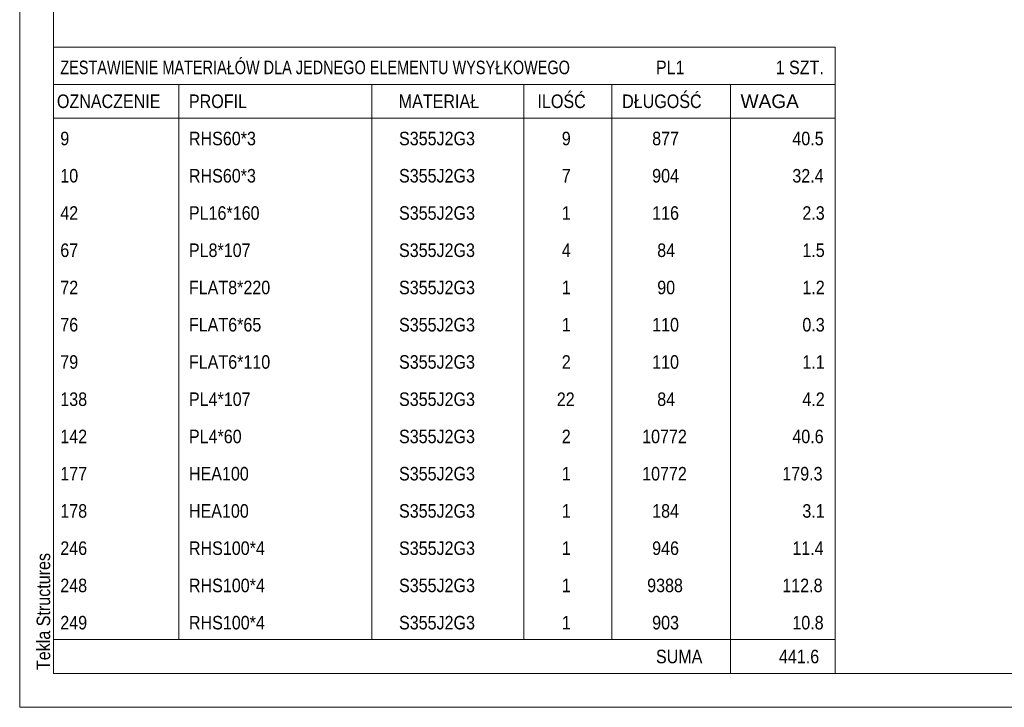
# Model space of a CAD drawing. Header units: millimetres. Extents: x 0 to 610, y 0 to 420.
# Tile 1 of 9: x 0 to 145, y 0 to 102. Entities that reach past the tile are written whole.
import ezdxf

# ---------------------------------------------------------------- set-up
doc = ezdxf.new("R2010")
doc.units = ezdxf.units.MM
doc.linetypes.add('XKITLINE00', pattern=[0])
doc.layers.add('Arkusz rysunku', color=3, linetype='Continuous', lineweight=0)
doc.layers.add('Inny typ obiektu', color=7, linetype='Continuous', lineweight=0)
doc.styles.add('ARIAL', font='ARIAL.TTF')

msp = doc.modelspace()

# ---------------------------------------------------------------- linework, layer by layer
at = {"layer": 'Arkusz rysunku', "linetype": 'XKITLINE00', "lineweight": 0}
for p, q in [((0, 420), (0, 0)), ((5, 415), (5, 5)), ((5, 5), (605, 5)), ((0, 0), (610, 0))]:
    msp.add_line(p, q, dxfattribs=at)
at = {"layer": 'Inny typ obiektu', "linetype": 'XKITLINE00', "lineweight": 0}
for p, q in [((5, 97.5), (5, 92)), ((5, 97.5), (120.5, 97.5)), ((120.5, 97.5), (120.5, 92)), ((5, 92), (5, 87)), ((5, 92), (120.5, 92)), ((23.5, 92), (23.5, 87)), ((52, 87), (52, 92)), ((74.5, 92), (74.5, 87)), ((87.5, 92), (87.5, 87)), ((105, 92), (105, 87)), ((120.5, 92), (120.5, 87)), ((5, 87), (120.5, 87)), ((5, 87), (5, 81.5)), ((23.5, 87), (23.5, 81.5)), ((52, 81.5), (52, 87)), ((74.5, 87), (74.5, 81.5)), ((87.5, 87), (87.5, 81.5)), ((105, 87), (105, 81.5)), ((120.5, 87), (120.5, 81.5)), ((5, 81.5), (5, 76)), ((23.5, 81.5), (23.5, 76)), ((52, 76), (52, 81.5)), ((74.5, 81.5), (74.5, 76)), ((87.5, 81.5), (87.5, 76)), ((105, 81.5), (105, 76)), ((120.5, 81.5), (120.5, 76)), ((5, 76), (5, 70.5)), ((23.5, 76), (23.5, 70.5)), ((52, 70.5), (52, 76)), ((74.5, 76), (74.5, 70.5)), ((87.5, 76), (87.5, 70.5)), ((105, 76), (105, 70.5)), ((120.5, 76), (120.5, 70.5)), ((5, 70.5), (5, 65)), ((23.5, 70.5), (23.5, 65)), ((52, 65), (52, 70.5)), ((74.5, 70.5), (74.5, 65)), ((87.5, 70.5), (87.5, 65)), ((105, 70.5), (105, 65)), ((120.5, 70.5), (120.5, 65)), ((5, 65), (5, 59.5)), ((23.5, 65), (23.5, 59.5)), ((52, 59.5), (52, 65)), ((74.5, 65), (74.5, 59.5)), ((87.5, 65), (87.5, 59.5)), ((105, 65), (105, 59.5)), ((120.5, 65), (120.5, 59.5)), ((5, 59.5), (5, 54)), ((23.5, 59.5), (23.5, 54)), ((52, 54), (52, 59.5)), ((74.5, 59.5), (74.5, 54)), ((87.5, 59.5), (87.5, 54)), ((105, 59.5), (105, 54)), ((120.5, 59.5), (120.5, 54)), ((5, 54), (5, 48.5)), ((23.5, 54), (23.5, 48.5)), ((52, 48.5), (52, 54)), ((74.5, 54), (74.5, 48.5)), ((87.5, 54), (87.5, 48.5)), ((105, 54), (105, 48.5)), ((120.5, 54), (120.5, 48.5)), ((5, 48.5), (5, 43)), ((23.5, 48.5), (23.5, 43)), ((52, 43), (52, 48.5)), ((74.5, 48.5), (74.5, 43)), ((87.5, 48.5), (87.5, 43)), ((105, 48.5), (105, 43)), ((120.5, 48.5), (120.5, 43)), ((5, 43), (5, 37.5)), ((23.5, 43), (23.5, 37.5)), ((52, 37.5), (52, 43)), ((74.5, 43), (74.5, 37.5)), ((87.5, 43), (87.5, 37.5)), ((105, 43), (105, 37.5)), ((120.5, 43), (120.5, 37.5)), ((5, 37.5), (5, 32)), ((23.5, 37.5), (23.5, 32)), ((52, 32), (52, 37.5)), ((74.5, 37.5), (74.5, 32)), ((87.5, 37.5), (87.5, 32)), ((105, 37.5), (105, 32)), ((120.5, 37.5), (120.5, 32)), ((5, 32), (5, 26.5)), ((23.5, 32), (23.5, 26.5)), ((52, 26.5), (52, 32)), ((74.5, 32), (74.5, 26.5)), ((87.5, 32), (87.5, 26.5)), ((105, 32), (105, 26.5)), ((120.5, 32), (120.5, 26.5)), ((5, 26.5), (5, 21)), ((23.5, 26.5), (23.5, 21)), ((52, 21), (52, 26.5)), ((74.5, 26.5), (74.5, 21)), ((87.5, 26.5), (87.5, 21)), ((105, 26.5), (105, 21)), ((120.5, 26.5), (120.5, 21)), ((5, 21), (5, 15.5)), ((23.5, 21), (23.5, 15.5)), ((52, 15.5), (52, 21)), ((74.5, 21), (74.5, 15.5)), ((87.5, 21), (87.5, 15.5)), ((105, 21), (105, 15.5)), ((120.5, 21), (120.5, 15.5)), ((5, 15.5), (5, 10)), ((23.5, 15.5), (23.5, 10)), ((52, 10), (52, 15.5)), ((74.5, 15.5), (74.5, 10)), ((87.5, 15.5), (87.5, 10)), ((105, 15.5), (105, 10)), ((120.5, 15.5), (120.5, 10)), ((5, 10), (5, 5)), ((5, 10), (120.5, 10)), ((105, 10), (105, 5)), ((120.5, 10), (120.5, 5)), ((5, 5), (120.5, 5))]:
    msp.add_line(p, q, dxfattribs=at)

# ---------------------------------------------------------------- texts
at = {"layer": 'Arkusz rysunku', "style": 'ARIAL', "width": 0.85}
msp.add_text('Tekla Structures', height=2, rotation=90, dxfattribs=at).set_placement((4.5, 5.5))
at = {"layer": 'Inny typ obiektu', "style": 'ARIAL'}
for s, width, p in [('ZESTAWIENIE MATERIAŁÓW DLA JEDNEGO ELEMENTU WYSYŁKOWEGO', 0.765, (6, 93.5)), ('PL1', 0.85, (94, 93.5)), ('1', 0.85, (111.69, 93.5)), (' SZT.', 0.85, (113, 93.5)), ('OZNACZENIE', 0.85, (5.5, 88.5)), ('PROFIL', 0.85, (25, 88.5)), ('MATERIAŁ', 0.85, (56, 88.5)), ('ILOŚĆ', 0.85, (76.5, 88.5)), ('DŁUGOŚĆ', 0.85, (89, 88.5)), ('WAGA', 1.008832, (106.5, 88.5)), ('9', 0.85, (6, 83)), ('RHS60*3', 0.85, (25, 83)), ('S355J2G3', 0.85, (56.04, 83)), ('9', 0.85, (80.09, 83)), ('877', 0.85, (93.44, 83)), ('40.5', 0.85, (114.15, 83)), ('10', 0.85, (6, 77.5)), ('RHS60*3', 0.85, (25, 77.5)), ('S355J2G3', 0.85, (56.04, 77.5)), ('7', 0.85, (80.09, 77.5)), ('904', 0.85, (93.44, 77.5)), ('32.4', 0.85, (114.15, 77.5)), ('42', 0.85, (6, 72)), ('PL16*160', 0.85, (25, 72)), ('S355J2G3', 0.85, (56.04, 72)), ('1', 0.85, (80.09, 72)), ('116', 0.85, (93.44, 72)), ('2.3', 0.85, (115.63, 72)), ('67', 0.85, (6, 66.5)), ('PL8*107', 0.85, (25, 66.5)), ('S355J2G3', 0.85, (56.04, 66.5)), ('4', 0.85, (80.09, 66.5)), ('84', 0.85, (94.19, 66.5)), ('1.5', 0.85, (115.63, 66.5)), ('72', 0.85, (6, 61)), ('FLAT8*220', 0.85, (25, 61)), ('S355J2G3', 0.85, (56.04, 61)), ('1', 0.85, (80.09, 61)), ('90', 0.85, (94.19, 61)), ('1.2', 0.85, (115.63, 61)), ('76', 0.85, (6, 55.5)), ('FLAT6*65', 0.85, (25, 55.5)), ('S355J2G3', 0.85, (56.04, 55.5)), ('1', 0.85, (80.09, 55.5)), ('110', 0.85, (93.44, 55.5)), ('0.3', 0.85, (115.63, 55.5)), ('79', 0.85, (6, 50)), ('FLAT6*110', 0.85, (25, 50)), ('S355J2G3', 0.85, (56.04, 50)), ('2', 0.85, (80.09, 50)), ('110', 0.85, (93.44, 50)), ('1.1', 0.85, (115.63, 50)), ('PL4*107', 0.85, (25, 44.5)), ('138', 0.85, (6, 44.5)), ('S355J2G3', 0.85, (56.04, 44.5)), ('22', 0.85, (79.35, 44.5)), ('84', 0.85, (94.19, 44.5)), ('4.2', 0.85, (115.63, 44.5)), ('142', 0.85, (6, 39)), ('PL4*60', 0.85, (25, 39)), ('S355J2G3', 0.85, (56.04, 39)), ('2', 0.85, (80.09, 39)), ('10772', 0.85, (91.96, 39)), ('40.6', 0.85, (114.15, 39)), ('177', 0.85, (6, 33.5)), ('HEA100', 0.85, (25, 33.5)), ('S355J2G3', 0.85, (56.04, 33.5)), ('1', 0.85, (80.09, 33.5)), ('10772', 0.85, (91.96, 33.5)), ('179.3', 0.85, (112.67, 33.5)), ('178', 0.85, (6, 28)), ('HEA100', 0.85, (25, 28)), ('S355J2G3', 0.85, (56.04, 28)), ('1', 0.85, (80.09, 28)), ('184', 0.85, (93.44, 28)), ('3.1', 0.85, (115.63, 28)), ('246', 0.85, (6, 22.5)), ('RHS100*4', 0.85, (25, 22.5)), ('S355J2G3', 0.85, (56.04, 22.5)), ('1', 0.85, (80.09, 22.5)), ('946', 0.85, (93.44, 22.5)), ('11.4', 0.85, (114.15, 22.5)), ('248', 0.85, (6, 17)), ('RHS100*4', 0.85, (25, 17)), ('S355J2G3', 0.85, (56.04, 17)), ('1', 0.85, (80.09, 17)), ('9388', 0.85, (92.7, 17)), ('112.8', 0.85, (112.67, 17)), ('249', 0.85, (6, 11.5)), ('RHS100*4', 0.85, (25, 11.5)), ('S355J2G3', 0.85, (56.04, 11.5)), ('1', 0.85, (80.09, 11.5)), ('903', 0.85, (93.44, 11.5)), ('10.8', 0.85, (114.15, 11.5)), ('SUMA', 0.85, (94, 6.5)), ('441.6', 0.85, (112.17, 6.5))]:
    msp.add_text(s, height=2, dxfattribs=dict(at, width=width)).set_placement(p)

doc.saveas('drawing.dxf')
